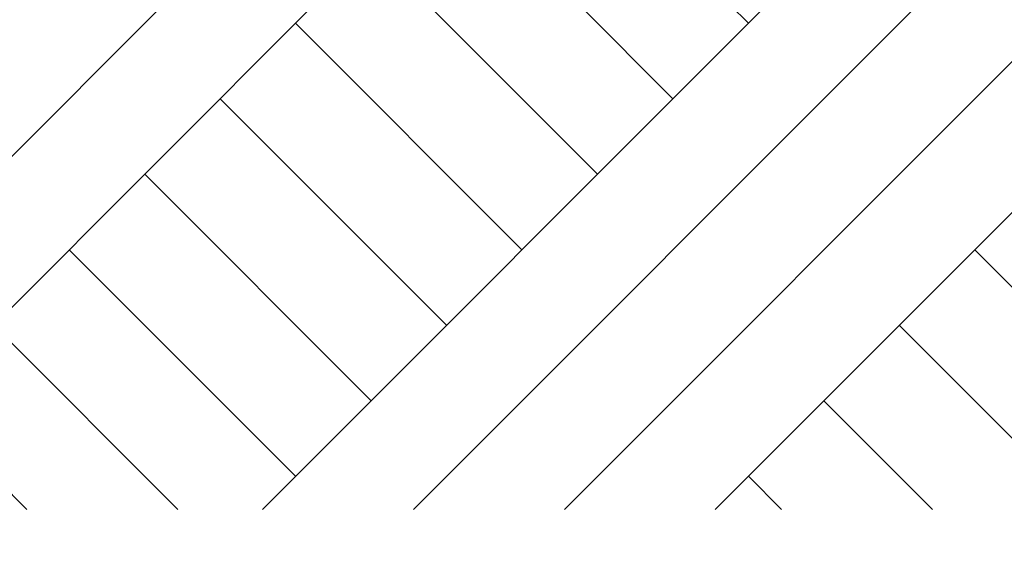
# Model space of a CAD drawing. Header units: millimetres. Extents: x 208545 to 5957542, y -593447 to 257160.
# Tile 53 of 60: x 5948966 to 5950165, y -590921 to -590275. Entities that reach past the tile are written whole.
import ezdxf

# ---------------------------------------------------------------- set-up
doc = ezdxf.new("R2010")
doc.units = ezdxf.units.MM
doc.header["$MEASUREMENT"] = 0
doc.layers.add('Opisy - Etykiety_Nr_pióra__1', color=7, linetype='Continuous', lineweight=13)
doc.layers.add('Sytuacja - Teren_Nr_pióra__101', color=252, linetype='Continuous', lineweight=5)
doc.dimstyles.new('STYL_AUTOMATYCZNY__3', dxfattribs={"dimtxt": 0.18, "dimasz": 364.8, "dimexe": 0.18, "dimexo": 0.0625, "dimgap": 0, "dimtad": 0, "dimtih": 1, "dimtoh": 1, "dimdec": 4, "dimzin": 0, "dimdsep": 46, "dimcen": 0.09, "dimadec": 0, "dimazin": 0, "dimtfac": 1, "dimtdec": 4, "dimtmove": 0, "dimatfit": 3, "dimldrblk": 'ARROWHEAD_11', "dimfxl": 1, "dimtolj": 1, "dimtzin": 0, "dimarcsym": 0})

# ---------------------------------------------------------------- blocks, each defined once
blk = doc.blocks.new('ARROWHEAD_11')
at = {"color": 0, "linetype": 'Continuous', "lineweight": 0}
blk.add_line((0, 0), (-1, 0), dxfattribs=at)
at = {"color": 0, "linetype": 'Continuous', "lineweight": 0, "const_width": 0.25, "flags": 128}
blk.add_lwpolyline([(-0.125, 0, 1), (0.125, 0, 1)], format="xyb", close=True, dxfattribs=at)

msp = doc.modelspace()

# ---------------------------------------------------------------- hatches: boundary and pattern name
at = {"layer": 'Sytuacja - Teren_Nr_pióra__101', "linetype": 'Continuous', "lineweight": 5}
h = msp.add_hatch(dxfattribs=at)
h.set_pattern_fill('Grunt_0004', color=252, style=0, pattern_type=2)
h.set_pattern_definition([(45, (5682170.8, -588257), (-275.77163, 275.77163), []), (45, (5682078.9, -588165.1), (-551.5433, 551.5433), []), (45, (5681986.94, -588073.15), (-551.5433, 551.5433), []), (135, (5681895.02, -587981.22), (91.92388, 91.92388), [390, -390])])
h.paths.add_polyline_path([(5927094.113, -589956.995), (5928444.349, -589956.995), (5928744.349, -590256.995), (5951398.605, -590256.995), (5951698.605, -589956.995), (5953782.133, -589956.995), (5953782.133, -590870.884), (5927094.113, -590870.884)])

# ---------------------------------------------------------------- leaders
at = {"layer": 'Opisy - Etykiety_Nr_pióra__1', "color": 7, "linetype": 'Continuous', "lineweight": 13, "annotation_type": 0, "has_hookline": 1, "hookline_direction": 0, "text_width": 7720.5}
msp.add_leader([(5945386.152, -589811.725), (5945386.152, -592541.784), (5946288.278, -592541.784)], dimstyle='STYL_AUTOMATYCZNY__3', dxfattribs=at)

doc.saveas('drawing.dxf')
